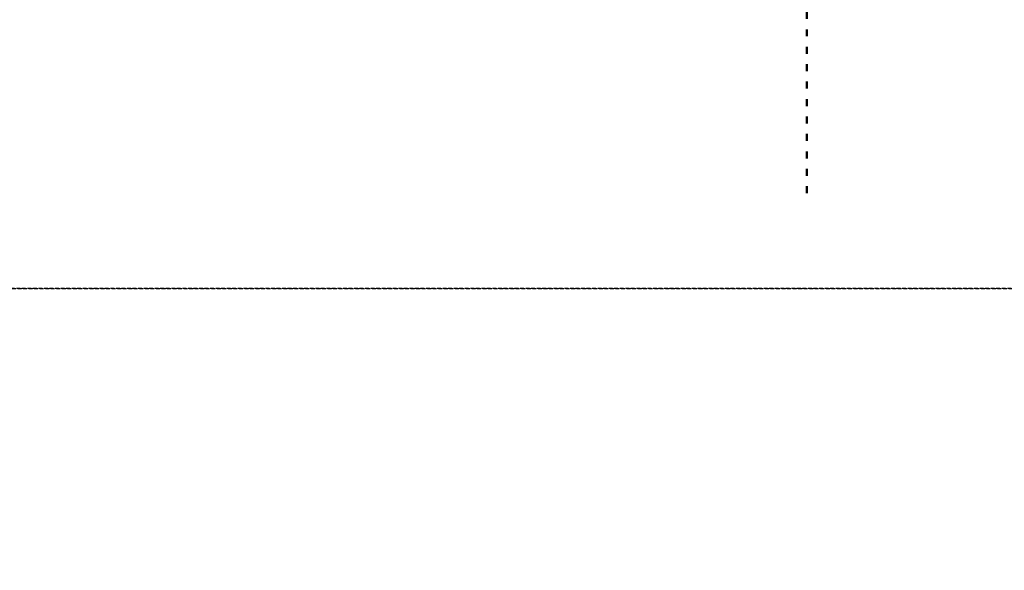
# Model space of a CAD drawing. Header units: millimetres. Extents: x 167273 to 188273, y -125105 to -88145.
# Tile 56 of 210: x 174877 to 176571, y -121590 to -120643. Entities that reach past the tile are written whole.
import ezdxf

# ---------------------------------------------------------------- set-up
doc = ezdxf.new("R2010")
doc.units = ezdxf.units.MM
doc.linetypes.add('ACAD_ISO03W100', pattern=[30, 12, -18])
doc.linetypes.add('HIDDEN', pattern=[9.524999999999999, 6.349999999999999, -3.174999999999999])
doc.layers.add('IS_kan_san', color=34, linetype='Continuous', lineweight=53)
doc.layers.add('x-revclouds', color=190, linetype='HIDDEN', plot=False)

msp = doc.modelspace()

# ---------------------------------------------------------------- linework, layer by layer
at = {"layer": 'IS_kan_san', "linetype": 'ACAD_ISO03W100', "lineweight": 50}
msp.add_line((176231.4655157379, -120119.3432141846), (176231.4655157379, -120944.7640321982), dxfattribs=at)
at = {"layer": 'x-revclouds'}
for points in [[(173273.4418078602, -121104.8936718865), (178773.4418078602, -121104.8936718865), (178773.4418078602, -119104.8936718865), (173273.4418078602, -119104.8936718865)], [(173273.4418078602, -123104.8936718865), (178773.4418078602, -123104.8936718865), (178773.4418078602, -121104.8936718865), (173273.4418078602, -121104.8936718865)]]:
    msp.add_lwpolyline(points, close=True, dxfattribs=at)

doc.saveas('drawing.dxf')
